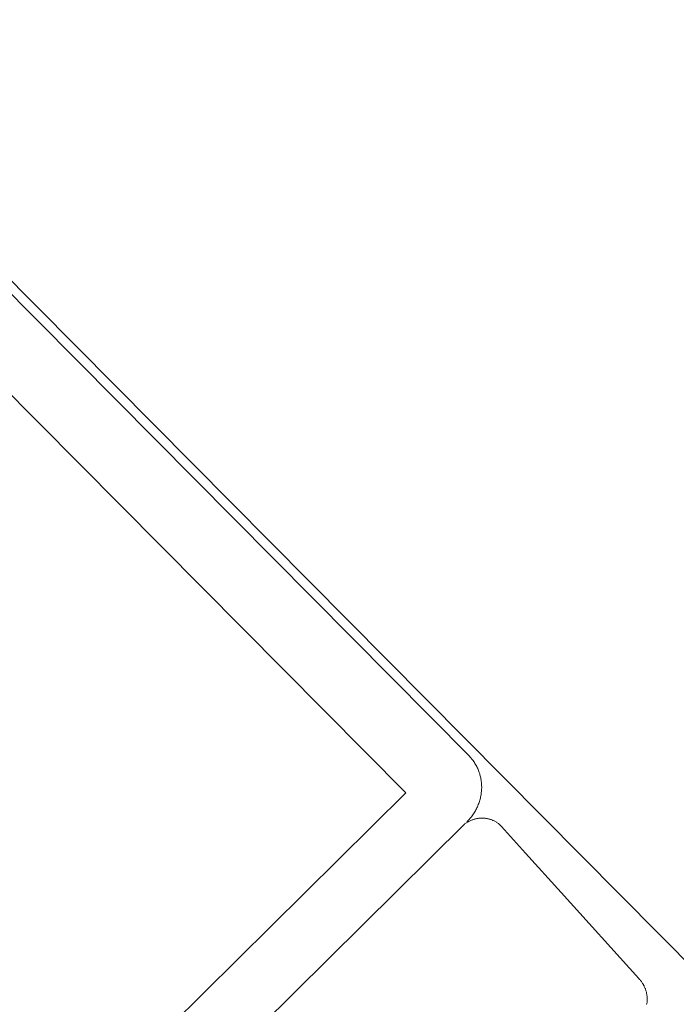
# Model space of a CAD drawing. Header units: millimetres. Extents: x 6161 to 8965, y -9035 to -5431.
# Tile 67 of 256: x 7544 to 7551, y -7894 to -7884. Entities that reach past the tile are written whole.
import ezdxf
from ezdxf import colors
from ezdxf.entities.mleader import LeaderData, LeaderLine
from ezdxf.math import Vec2, Vec3

# ---------------------------------------------------------------- set-up
doc = ezdxf.new("R2010")
doc.units = ezdxf.units.MM
doc.layers.add('2d_2_WYMIAROWA', color=8, linetype='Continuous', lineweight=18)
doc.layers.add('MEBLE PKN', color=150, linetype='Continuous', lineweight=20)
doc.layers.add('HMY_NEW', color=10, linetype='Continuous')
doc.styles.add('JACEK_07', font='SIMPLEX.SHX', dxfattribs={"width": 0.7})

# ---------------------------------------------------------------- blocks, each defined once
blk = doc.blocks.new('WYSPA KASOWA')
at = {"layer": '2d_2_WYMIAROWA'}
for p, q in [((-122.392, 83.783), (-132.921, 94.402)), ((-125.13, 86.405), (-132.088, 93.421)), ((-130.616, 90.871), (-125.802, 86.018)), ((-125.13, 86.405), (-125.122, 86.396)), ((-125.122, 86.396), (-125.114, 86.387)), ((-125.114, 86.387), (-125.11, 86.385)), ((-125.11, 86.385), (-125.106, 86.378)), ((-125.106, 86.378), (-125.098, 86.368)), ((-125.098, 86.368), (-125.091, 86.358)), ((-125.091, 86.358), (-125.084, 86.348)), ((-125.084, 86.348), (-125.077, 86.338)), ((-125.077, 86.338), (-125.071, 86.328)), ((-125.071, 86.328), (-125.064, 86.318)), ((-125.064, 86.318), (-125.058, 86.308)), ((-125.058, 86.308), (-125.053, 86.297)), ((-125.053, 86.297), (-125.047, 86.286)), ((-125.047, 86.286), (-125.042, 86.276)), ((-125.042, 86.276), (-125.038, 86.265)), ((-125.038, 86.265), (-125.033, 86.254)), ((-125.033, 86.254), (-125.029, 86.243)), ((-125.029, 86.243), (-125.025, 86.232)), ((-125.025, 86.232), (-125.021, 86.22)), ((-125.021, 86.22), (-125.018, 86.209)), ((-125.018, 86.209), (-125.015, 86.198)), ((-125.015, 86.198), (-125.012, 86.186)), ((-125.012, 86.186), (-125.01, 86.175)), ((-125.01, 86.175), (-125.008, 86.163)), ((-125.008, 86.163), (-125.006, 86.151)), ((-125.006, 86.151), (-125.004, 86.14)), ((-125.004, 86.14), (-125.003, 86.128)), ((-125.003, 86.128), (-125.002, 86.116)), ((-125.002, 86.116), (-125.001, 86.104)), ((-125.001, 86.045), (-125.002, 86.033)), ((-125.001, 86.104), (-125.001, 86.093)), ((-125.001, 86.093), (-125, 86.081)), ((-125, 86.069), (-125.001, 86.057)), ((-125.001, 86.057), (-125.001, 86.045)), ((-125, 86.081), (-125, 86.069)), ((-125.802, 86.018), (-129.639, 82.218)), ((-125.02, 85.939), (-125.023, 85.928)), ((-125.017, 85.951), (-125.02, 85.939)), ((-125.014, 85.963), (-125.017, 85.951)), ((-125.011, 85.974), (-125.014, 85.963)), ((-125.009, 85.986), (-125.011, 85.974)), ((-125.007, 85.998), (-125.009, 85.986)), ((-125.005, 86.01), (-125.007, 85.998)), ((-125.004, 86.021), (-125.005, 86.01)), ((-125.002, 86.033), (-125.004, 86.021)), ((-125.061, 85.838), (-125.067, 85.827)), ((-125.056, 85.849), (-125.061, 85.838)), ((-125.05, 85.86), (-125.056, 85.849)), ((-125.045, 85.871), (-125.05, 85.86)), ((-125.04, 85.882), (-125.045, 85.871)), ((-125.036, 85.894), (-125.04, 85.882)), ((-125.031, 85.905), (-125.036, 85.894)), ((-125.027, 85.916), (-125.031, 85.905)), ((-125.023, 85.928), (-125.027, 85.916)), ((-125.143, 85.726), (-125.148, 85.722)), ((-125.139, 85.731), (-125.143, 85.726)), ((-125.134, 85.736), (-125.139, 85.731)), ((-125.13, 85.741), (-125.134, 85.736)), ((-125.126, 85.745), (-125.13, 85.741)), ((-125.122, 85.75), (-125.126, 85.745)), ((-125.117, 85.755), (-125.122, 85.75)), ((-125.122, 85.723), (-125.115, 85.726)), ((-125.109, 85.765), (-125.117, 85.755)), ((-125.115, 85.726), (-125.108, 85.729)), ((-125.102, 85.775), (-125.109, 85.765)), ((-125.108, 85.729), (-125.101, 85.732)), ((-125.094, 85.785), (-125.102, 85.775)), ((-125.101, 85.732), (-125.094, 85.734)), ((-125.087, 85.796), (-125.094, 85.785)), ((-125.094, 85.734), (-125.087, 85.736)), ((-125.08, 85.806), (-125.087, 85.796)), ((-125.087, 85.736), (-125.08, 85.738)), ((-125.074, 85.817), (-125.08, 85.806)), ((-125.08, 85.738), (-125.073, 85.74)), ((-125.067, 85.827), (-125.074, 85.817)), ((-125.073, 85.74), (-125.066, 85.742)), ((-125.066, 85.742), (-125.059, 85.744)), ((-125.059, 85.744), (-125.051, 85.745)), ((-125.051, 85.745), (-125.044, 85.747)), ((-125.044, 85.747), (-125.037, 85.748)), ((-125.037, 85.748), (-125.03, 85.749)), ((-125.03, 85.749), (-125.022, 85.749)), ((-125.022, 85.749), (-125.015, 85.75)), ((-125.015, 85.75), (-125.008, 85.75)), ((-125.008, 85.75), (-125, 85.75)), ((-125, 85.75), (-124.993, 85.75)), ((-124.993, 85.75), (-124.986, 85.75)), ((-124.986, 85.75), (-124.979, 85.75)), ((-124.979, 85.75), (-124.971, 85.75)), ((-124.971, 85.75), (-124.964, 85.749)), ((-124.964, 85.749), (-124.957, 85.748)), ((-124.957, 85.748), (-124.95, 85.747)), ((-124.95, 85.747), (-124.943, 85.746)), ((-124.943, 85.746), (-124.936, 85.744)), ((-124.936, 85.744), (-124.929, 85.743)), ((-124.929, 85.743), (-124.922, 85.741)), ((-124.922, 85.741), (-124.915, 85.739)), ((-124.915, 85.739), (-124.908, 85.737)), ((-124.908, 85.737), (-124.901, 85.735)), ((-124.901, 85.735), (-124.894, 85.732)), ((-124.894, 85.732), (-124.887, 85.73)), ((-124.887, 85.73), (-124.881, 85.727)), ((-124.881, 85.727), (-124.874, 85.724)), ((-124.874, 85.724), (-124.867, 85.721)), ((-125.183, 85.686), (-129.332, 81.577)), ((-125.183, 85.686), (-125.18, 85.689)), ((-125.18, 85.689), (-125.174, 85.693)), ((-125.174, 85.693), (-125.168, 85.698)), ((-125.168, 85.698), (-125.161, 85.702)), ((-125.161, 85.702), (-125.155, 85.706)), ((-125.152, 85.717), (-125.155, 85.706)), ((-125.155, 85.706), (-125.149, 85.71)), ((-125.148, 85.722), (-125.152, 85.717)), ((-125.149, 85.71), (-125.142, 85.713)), ((-125.142, 85.713), (-125.135, 85.717)), ((-125.135, 85.717), (-125.129, 85.72)), ((-125.129, 85.72), (-125.122, 85.723)), ((-124.867, 85.721), (-124.861, 85.717)), ((-124.861, 85.717), (-124.855, 85.714)), ((-124.855, 85.714), (-124.848, 85.71)), ((-124.848, 85.71), (-124.842, 85.706)), ((-124.842, 85.706), (-124.836, 85.702)), ((-124.836, 85.702), (-124.83, 85.698)), ((-124.83, 85.698), (-124.824, 85.693)), ((-124.824, 85.693), (-124.818, 85.689)), ((-124.818, 85.689), (-124.813, 85.684)), ((-124.813, 85.684), (-124.807, 85.679)), ((-124.807, 85.679), (-124.802, 85.673)), ((-124.802, 85.673), (-124.795, 85.666)), ((-124.795, 85.666), (-124.789, 85.661)), ((-124.789, 85.661), (-124.538, 85.382)), ((-124.538, 85.382), (-124.161, 84.966)), ((-124.161, 84.966), (-123.338, 84.055)), ((-123.338, 84.055), (-123.331, 84.047)), ((-123.331, 84.047), (-123.326, 84.042)), ((-123.326, 84.042), (-123.322, 84.036)), ((-123.322, 84.036), (-123.317, 84.03)), ((-123.317, 84.03), (-123.312, 84.024)), ((-123.312, 84.024), (-123.308, 84.018)), ((-123.308, 84.018), (-123.304, 84.011)), ((-123.304, 84.011), (-123.3, 84.005)), ((-123.3, 84.005), (-123.296, 83.999)), ((-123.296, 83.999), (-123.292, 83.992)), ((-123.292, 83.992), (-123.289, 83.986)), ((-123.289, 83.986), (-123.285, 83.979)), ((-123.285, 83.979), (-123.282, 83.973)), ((-123.282, 83.973), (-123.279, 83.966)), ((-123.279, 83.966), (-123.276, 83.959)), ((-123.276, 83.959), (-123.273, 83.952)), ((-123.273, 83.952), (-123.271, 83.946)), ((-123.271, 83.946), (-123.268, 83.939)), ((-123.268, 83.939), (-123.266, 83.932)), ((-123.266, 83.932), (-123.264, 83.925)), ((-123.264, 83.925), (-123.262, 83.918)), ((-123.262, 83.918), (-123.26, 83.911)), ((-123.26, 83.911), (-123.258, 83.904)), ((-123.258, 83.904), (-123.257, 83.897)), ((-123.257, 83.897), (-123.256, 83.89)), ((-123.256, 83.89), (-123.255, 83.883)), ((-123.255, 83.883), (-123.254, 83.876)), ((-123.254, 83.876), (-123.253, 83.868)), ((-123.253, 83.868), (-123.252, 83.861)), ((-123.252, 83.861), (-123.252, 83.854)), ((-123.252, 83.854), (-123.252, 83.847)), ((-123.255, 83.79), (-123.257, 83.783)), ((-123.254, 83.797), (-123.255, 83.79)), ((-123.253, 83.804), (-123.254, 83.797)), ((-123.252, 83.818), (-123.253, 83.811)), ((-123.253, 83.811), (-123.253, 83.804)), ((-123.252, 83.847), (-123.251, 83.84)), ((-123.251, 83.84), (-123.252, 83.833)), ((-123.252, 83.833), (-123.252, 83.826)), ((-123.252, 83.826), (-123.252, 83.818))]:
    blk.add_line(p, q, dxfattribs=at)

msp = doc.modelspace()

# ---------------------------------------------------------------- block references
at = {"layer": 'MEBLE PKN'}
msp.add_blockref('WYSPA KASOWA', (7673.617, -7978.112), dxfattribs=at)

# ---------------------------------------------------------------- leaders
at = {"layer": 'HMY_NEW', "color": 1, "linetype": 'ByBlock'}
ml = msp.add_multileader_mtext('Standard', dxfattribs=at)
ml.set_content('ŁADOWANIE \\PPAGERÓW', color=1, style='JACEK_07')
ml.set_leader_properties()
ml.build(insert=Vec2(0, 0))
ml.multileader.update_dxf_attribs({"dogleg_length": 11.601, "arrow_head_size": 8})
ctx = ml.context
ctx.base_point, ctx.char_height, ctx.arrow_head_size, ctx.landing_gap_size, ctx.plane_origin = Vec3(7518.67, -7837.263), 5, 8, 1.8, Vec3(7487.314, -7928.745)
ctx.attachment_type = 2
notes = []
notes.append((ctx, [(0, (1, 1, 0), (7562.371, -7837.263), (-1, 0), 11.601, [(0, [(7584.053, -7892.394)], 0, [])])]))
ctx.mtext.insert, ctx.mtext.flow_direction = Vec3(7520.47, -7834.263), 5
for ctx, leaders in notes:
    for number, flags, end, landing, length, lines in leaders:
        leader = LeaderData()
        leader.index, (leader.has_last_leader_line, leader.has_dogleg_vector, leader.attachment_direction) = number, flags
        leader.last_leader_point, leader.dogleg_vector, leader.dogleg_length = Vec3(end), Vec3(landing), length
        for number, points, colour, breaks in lines:
            line = LeaderLine()
            line.index, line.vertices, line.color, line.breaks = number, Vec3.list(points), colors.encode_raw_color(colour), breaks
            leader.lines.append(line)
        ctx.leaders.append(leader)

doc.saveas('drawing.dxf')
